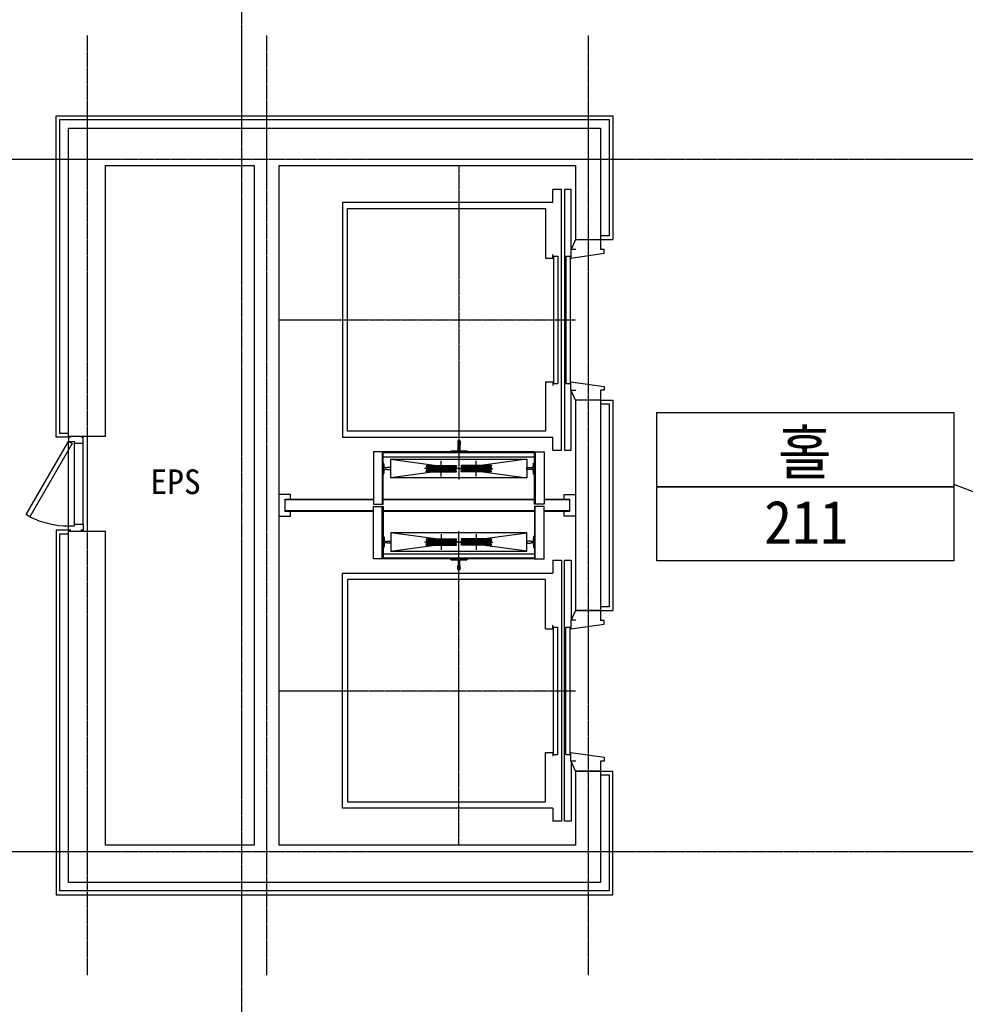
# Model space of a CAD drawing. Header units: millimetres. Extents: x 3445018 to 4174071, y -6064565 to -5122887.
# Tile 107 of 192: x 3868640 to 3876284, y -5540182 to -5532217. Entities that reach past the tile are written whole.
import ezdxf
from ezdxf.enums import TextEntityAlignment as Align

# ---------------------------------------------------------------- set-up
doc = ezdxf.new("R2010")
doc.units = ezdxf.units.MM
doc.header["$MEASUREMENT"] = 0
doc.linetypes.add('CEN', pattern=[66, 60, -2, 2, -2])
for name, color, linetype in [('CEN', 13, 'CEN'), ('DO', 7, 'CONTINUOUS'), ('ELEV CAR', 8, 'CONTINUOUS'), ('FIN', 6, 'CONTINUOUS'), ('RBO', 1, 'CONTINUOUS'), ('SY', 1, 'CONTINUOUS'), ('TE1', 3, 'CONTINUOUS'), ('TE2', 2, 'CONTINUOUS'), ('WA1', 2, 'CONTINUOUS')]:
    doc.layers.add(name, color=color, linetype=linetype)
doc.styles.add('SDP-S', font='txt')
doc.styles.add('돋움체', font='txt')

# ---------------------------------------------------------------- blocks, each defined once
blk = doc.blocks.new('A$C64A614D3')
at = {"layer": 'ELEV CAR', "linetype": 'CEN'}
for p, q in [((1250, 0), (1250, -2400)), ((4250, 0), (4250, -2400)), ((0, -1455), (2540, -1455)), ((5500, -1455), (2960, -1455))]:
    blk.add_line(p, q, dxfattribs=at)
at = {"layer": 'ELEV CAR'}
for p, q in [((2700, -765), (2700, -49)), ((2800, -49), (2700, -49)), ((2706, -765), (2706, -49)), ((2794, -765), (2794, -49)), ((2800, -49), (2800, -765)), ((300, -2215), (300, -515)), ((300, -515), (2200, -515)), ((350, -555), (350, -2155)), ((2150, -555), (350, -555)), ((2150, -2155), (2150, -555)), ((2200, -515), (2200, -2215)), ((3300, -515), (3300, -2215)), ((5200, -515), (3300, -515)), ((3350, -2155), (3350, -555)), ((3350, -555), (5150, -555)), ((5150, -555), (5150, -2155)), ((5200, -2215), (5200, -515)), ((2318, -836.8), (2740, -836.8)), ((2324, -836.8), (2324, -2066.8)), ((2700, -2067), (2700, -843)), ((2706, -2067), (2706, -843)), ((3182, -836.8), (2760, -836.8)), ((2794, -2067), (2794, -843)), ((2800, -843), (2800, -2067)), ((3176, -836.8), (3176, -2066.8)), ((2377.9, -904.2), (2528, -2005)), ((2378, -2005), (2528, -905)), ((3122.1, -904.2), (2972, -2005)), ((3122, -2005), (2972, -905)), ((2428.1, -1191.5), (2428.1, -1436.5)), ((2428.1, -1191.5), (2431.6, -1191.5)), ((2428.1, -1191.5), (2431.6, -1191.5)), ((2428.1, -1191.5), (2431.6, -1191.5)), ((2428.1, -1191.5), (2431.6, -1191.5)), ((2431.6, -1191.5), (2431.6, -1436.5)), ((2431.6, -1191.5), (2432.1, -1194.5)), ((2431.6, -1191.5), (2432.1, -1194.5)), ((2438.1, -1194), (2441.1, -1194)), ((2438.1, -1194), (2441.1, -1194)), ((2438.1, -1194), (2438.1, -1434)), ((2438.1, -1194), (2444.1, -1194)), ((2438.1, -1194), (2444.1, -1194)), ((2444.1, -1194), (2444.1, -1434)), ((2450.1, -1194), (2450.1, -1434)), ((2456.1, -1194), (2450.1, -1194)), ((2456.1, -1194), (2450.1, -1194)), ((2453, -1449), (2453, -1179)), ((2456.1, -1194), (2453.1, -1194)), ((2456.1, -1194), (2453.1, -1194)), ((2456.1, -1194), (2456.1, -1434)), ((2468.1, -1194), (2462.1, -1194)), ((2462.1, -1194), (2462.1, -1434)), ((2462.1, -1194), (2462.1, -1434)), ((2468.1, -1194), (2465.1, -1194)), ((2468.1, -1194), (2468.1, -1434)), ((2474.6, -1191.5), (2474, -1194.5)), ((2474.6, -1191.5), (2474, -1194.5)), ((2478.1, -1191.5), (2474.6, -1191.5)), ((2478.1, -1191.5), (2474.6, -1191.5)), ((2474.6, -1191.5), (2474.6, -1436.5)), ((2478.1, -1191.5), (2474.6, -1191.5)), ((2478.1, -1191.5), (2474.6, -1191.5)), ((2478.1, -1191.5), (2478.1, -1436.5)), ((3021.9, -1191.5), (3025.4, -1191.5)), ((3021.9, -1191.5), (3025.4, -1191.5)), ((3021.9, -1191.5), (3021.9, -1436.5)), ((3021.9, -1191.5), (3025.4, -1191.5)), ((3021.9, -1191.5), (3025.4, -1191.5)), ((3025.4, -1191.5), (3026, -1194.5)), ((3025.4, -1191.5), (3025.4, -1436.5)), ((3025.4, -1191.5), (3026, -1194.5)), ((3031.9, -1194), (3031.9, -1434)), ((3031.9, -1194), (3037.9, -1194)), ((3031.9, -1194), (3034.9, -1194)), ((3037.9, -1194), (3037.9, -1434)), ((3037.9, -1194), (3037.9, -1434)), ((3043.9, -1194), (3043.9, -1434)), ((3043.9, -1194), (3046.9, -1194)), ((3043.9, -1194), (3046.9, -1194)), ((3043.9, -1194), (3049.9, -1194)), ((3043.9, -1194), (3049.9, -1194)), ((3047, -1449), (3047, -1179)), ((3049.9, -1194), (3049.9, -1434)), ((3061.9, -1194), (3055.9, -1194)), ((3061.9, -1194), (3055.9, -1194)), ((3055.9, -1194), (3055.9, -1434)), ((3061.9, -1194), (3058.9, -1194)), ((3061.9, -1194), (3058.9, -1194)), ((3061.9, -1194), (3061.9, -1434)), ((3068.4, -1191.5), (3067.9, -1194.5)), ((3068.4, -1191.5), (3067.9, -1194.5)), ((3071.9, -1191.5), (3068.4, -1191.5)), ((3071.9, -1191.5), (3068.4, -1191.5)), ((3068.4, -1191.5), (3068.4, -1436.5)), ((3071.9, -1191.5), (3068.4, -1191.5)), ((3071.9, -1191.5), (3068.4, -1191.5)), ((3071.9, -1191.5), (3071.9, -1436.5)), ((2517, -1314), (2389, -1314)), ((2983, -1314), (3111, -1314)), ((2310, -1393.2), (2308.2, -1445.3)), ((2318, -1388.5), (2315, -1388.5)), ((2318, -1388.5), (2315, -1388.5)), ((2318, -1524.5), (2318, -1388.5)), ((2431.6, -1436.5), (2432.1, -1433.5)), ((2474.6, -1436.5), (2474, -1433.5)), ((3025.4, -1436.5), (3026, -1433.5)), ((3068.4, -1436.5), (3067.9, -1433.5)), ((3182, -1524.5), (3182, -1388.5)), ((3182, -1388.5), (3185, -1388.5)), ((3182, -1388.5), (3185, -1388.5)), ((3190, -1393.2), (3191.8, -1445.3)), ((2229, -1464), (2229, -1449)), ((2231, -1447), (2260, -1447)), ((2231, -1466), (2260, -1466)), ((2303.3, -1450), (2263, -1450)), ((2263, -1463), (2303.3, -1463)), ((2308.2, -1467.7), (2309.6, -1512.7)), ((2309.6, -1512.7), (2310, -1519.8)), ((2428.1, -1436.5), (2431.6, -1436.5)), ((2428.1, -1436.5), (2431.6, -1436.5)), ((2428.1, -1718.5), (2428.1, -1473.5)), ((2428.1, -1473.5), (2431.6, -1473.5)), ((2428.1, -1473.5), (2431.6, -1473.5)), ((2431.6, -1718.5), (2431.6, -1473.5)), ((2431.6, -1473.5), (2432.1, -1476.5)), ((2438.1, -1434), (2444.1, -1434)), ((2438.1, -1434), (2444.1, -1434)), ((2438.1, -1476), (2444.1, -1476)), ((2438.1, -1476), (2444.1, -1476)), ((2438.1, -1716), (2438.1, -1476)), ((2444.1, -1716), (2444.1, -1476)), ((2456.1, -1434), (2450.1, -1434)), ((2450.1, -1716), (2450.1, -1476)), ((2456.1, -1476), (2450.1, -1476)), ((2453, -1461), (2453, -1731)), ((2456.1, -1716), (2456.1, -1476)), ((2468.1, -1434), (2462.1, -1434)), ((2468.1, -1476), (2462.1, -1476)), ((2462.1, -1716), (2462.1, -1476)), ((2462.1, -1716), (2462.1, -1476)), ((2468.1, -1716), (2468.1, -1476)), ((2474.6, -1473.5), (2474, -1476.5)), ((2478.1, -1436.5), (2474.6, -1436.5)), ((2478.1, -1436.5), (2474.6, -1436.5)), ((2474.6, -1718.5), (2474.6, -1473.5)), ((2478.1, -1473.5), (2474.6, -1473.5)), ((2478.1, -1473.5), (2474.6, -1473.5)), ((2478.1, -1718.5), (2478.1, -1473.5)), ((3021.9, -1436.5), (3025.4, -1436.5)), ((3021.9, -1436.5), (3025.4, -1436.5)), ((3021.9, -1718.5), (3021.9, -1473.5)), ((3021.9, -1473.5), (3025.4, -1473.5)), ((3021.9, -1473.5), (3025.4, -1473.5)), ((3025.4, -1718.5), (3025.4, -1473.5)), ((3025.4, -1473.5), (3026, -1476.5)), ((3031.9, -1434), (3037.9, -1434)), ((3031.9, -1476), (3037.9, -1476)), ((3031.9, -1716), (3031.9, -1476)), ((3037.9, -1716), (3037.9, -1476)), ((3037.9, -1716), (3037.9, -1476)), ((3043.9, -1434), (3049.9, -1434)), ((3043.9, -1716), (3043.9, -1476)), ((3043.9, -1476), (3049.9, -1476)), ((3047, -1461), (3047, -1731)), ((3049.9, -1716), (3049.9, -1476)), ((3061.9, -1434), (3055.9, -1434)), ((3061.9, -1434), (3055.9, -1434)), ((3061.9, -1476), (3055.9, -1476)), ((3061.9, -1476), (3055.9, -1476)), ((3055.9, -1716), (3055.9, -1476)), ((3061.9, -1716), (3061.9, -1476)), ((3068.4, -1473.5), (3067.9, -1476.5)), ((3071.9, -1436.5), (3068.4, -1436.5)), ((3071.9, -1436.5), (3068.4, -1436.5)), ((3068.4, -1718.5), (3068.4, -1473.5)), ((3071.9, -1473.5), (3068.4, -1473.5)), ((3071.9, -1473.5), (3068.4, -1473.5)), ((3071.9, -1718.5), (3071.9, -1473.5)), ((3190.4, -1512.7), (3190, -1519.8)), ((3191.8, -1467.7), (3190.4, -1512.7)), ((3196.7, -1450), (3237, -1450)), ((3237, -1463), (3196.7, -1463)), ((3269, -1447), (3240, -1447)), ((3269, -1466), (3240, -1466)), ((3271, -1464), (3271, -1449)), ((2315, -1524.5), (2318, -1524.5)), ((3185, -1524.5), (3182, -1524.5)), ((2517, -1596), (2389, -1596)), ((2983, -1596), (3111, -1596)), ((2428.1, -1718.5), (2431.6, -1718.5)), ((2428.1, -1718.5), (2431.6, -1718.5)), ((2428.1, -1718.5), (2431.6, -1718.5)), ((2428.1, -1718.5), (2431.6, -1718.5)), ((2431.6, -1718.5), (2432.1, -1715.5)), ((2431.6, -1718.5), (2432.1, -1715.5)), ((2438.1, -1716), (2441.1, -1716)), ((2438.1, -1716), (2441.1, -1716)), ((2438.1, -1716), (2444.1, -1716)), ((2438.1, -1716), (2444.1, -1716)), ((2456.1, -1716), (2450.1, -1716)), ((2456.1, -1716), (2450.1, -1716)), ((2456.1, -1716), (2453.1, -1716)), ((2456.1, -1716), (2453.1, -1716)), ((2468.1, -1716), (2462.1, -1716)), ((2468.1, -1716), (2465.1, -1716)), ((2474.6, -1718.5), (2474, -1715.5)), ((2474.6, -1718.5), (2474, -1715.5)), ((2478.1, -1718.5), (2474.6, -1718.5)), ((2478.1, -1718.5), (2474.6, -1718.5)), ((2478.1, -1718.5), (2474.6, -1718.5)), ((2478.1, -1718.5), (2474.6, -1718.5)), ((3021.9, -1718.5), (3025.4, -1718.5)), ((3021.9, -1718.5), (3025.4, -1718.5)), ((3021.9, -1718.5), (3025.4, -1718.5)), ((3021.9, -1718.5), (3025.4, -1718.5)), ((3025.4, -1718.5), (3026, -1715.5)), ((3025.4, -1718.5), (3026, -1715.5)), ((3031.9, -1716), (3034.9, -1716)), ((3031.9, -1716), (3037.9, -1716)), ((3043.9, -1716), (3046.9, -1716)), ((3043.9, -1716), (3046.9, -1716)), ((3043.9, -1716), (3049.9, -1716)), ((3043.9, -1716), (3049.9, -1716)), ((3061.9, -1716), (3055.9, -1716)), ((3061.9, -1716), (3055.9, -1716)), ((3061.9, -1716), (3058.9, -1716)), ((3061.9, -1716), (3058.9, -1716)), ((3068.4, -1718.5), (3067.9, -1715.5)), ((3068.4, -1718.5), (3067.9, -1715.5)), ((3071.9, -1718.5), (3068.4, -1718.5)), ((3071.9, -1718.5), (3068.4, -1718.5)), ((3071.9, -1718.5), (3068.4, -1718.5)), ((3071.9, -1718.5), (3068.4, -1718.5)), ((2318, -2073.2), (2740, -2073.2)), ((2700, -2351), (2700, -2145)), ((2706, -2351), (2706, -2145)), ((3182, -2073.2), (2760, -2073.2)), ((2794, -2351), (2794, -2145)), ((2800, -2145), (2800, -2351)), ((300, -2215), (195, -2215)), ((195, -2285), (195, -2215)), ((350, -2155), (750, -2155)), ((750, -2215), (720, -2215)), ((735, -2220), (1765, -2220)), ((735, -2220), (735, -2255)), ((750, -2155), (750, -2215)), ((1250, -2220), (1250, -2255)), ((1750, -2155), (2150, -2155)), ((1750, -2155), (1750, -2215)), ((1750, -2215), (1780, -2215)), ((1765, -2220), (1765, -2255)), ((2305, -2215), (2200, -2215)), ((2305, -2215), (2305, -2285)), ((3195, -2215), (3300, -2215)), ((3195, -2215), (3195, -2285)), ((3750, -2155), (3350, -2155)), ((3750, -2215), (3720, -2215)), ((4765, -2220), (3735, -2220)), ((3735, -2220), (3735, -2255)), ((3750, -2155), (3750, -2215)), ((4250, -2220), (4250, -2255)), ((5150, -2155), (4750, -2155)), ((4750, -2155), (4750, -2215)), ((4750, -2215), (4780, -2215)), ((4765, -2220), (4765, -2255)), ((5200, -2215), (5305, -2215)), ((5305, -2285), (5305, -2215)), ((2305, -2285), (195, -2285)), ((735, -2255), (1765, -2255)), ((3195, -2285), (5305, -2285)), ((4765, -2255), (3735, -2255)), ((195, -2310), (2305, -2310)), ((195, -2365), (195, -2310)), ((680, -2365), (195, -2365)), ((600, -2400), (680, -2365)), ((735, -2320), (1765, -2320)), ((735, -2320), (735, -2355)), ((735, -2355), (1765, -2355)), ((1250, -2310), (1250, -2355)), ((1765, -2320), (1765, -2355)), ((2305, -2365), (1820, -2365)), ((1900, -2400), (1820, -2365)), ((2305, -2310), (2305, -2365)), ((2800, -2351), (2700, -2351)), ((5305, -2310), (3195, -2310)), ((3195, -2310), (3195, -2365)), ((3195, -2365), (3680, -2365)), ((3600, -2400), (3680, -2365)), ((4765, -2320), (3735, -2320)), ((3735, -2320), (3735, -2355)), ((4765, -2355), (3735, -2355)), ((4250, -2310), (4250, -2355)), ((4765, -2320), (4765, -2355)), ((4820, -2365), (5305, -2365)), ((4900, -2400), (4820, -2365)), ((5305, -2365), (5305, -2310)), ((600, -2400), (600, -2600)), ((600, -2600), (600, -2400)), ((1900, -2600), (1900, -2400)), ((1900, -2400), (1900, -2600)), ((3600, -2600), (3600, -2400)), ((4900, -2400), (4900, -2600)), ((681.5, -2600), (600, -2600)), ((1900, -2600), (1818.5, -2600)), ((3681.5, -2600), (3600, -2600)), ((4900, -2600), (4818.5, -2600))]:
    blk.add_line(p, q, dxfattribs=at)
for points in [[(2800, -94), (2837, -94), (2837, 0), (2663, 0), (2663, -94), (2700, -94)], [(2800, -2306), (2837, -2306), (2837, -2400), (2663, -2400), (2663, -2306), (2700, -2306)], [(680, -2401), (680, -2361), (750, -2361), (711.5, -2630), (681.5, -2630), (681.5, -2600)], [(1820, -2401), (1820, -2361), (1750, -2361), (1788.5, -2630), (1818.5, -2630), (1818.5, -2600)], [(3680, -2401), (3680, -2361), (3750, -2361), (3711.5, -2630), (3681.5, -2630), (3681.5, -2600)], [(4820, -2401), (4820, -2361), (4750, -2361), (4788.5, -2630), (4818.5, -2630), (4818.5, -2600)]]:
    blk.add_lwpolyline(points, dxfattribs=at)
for points in [[(2318, -765), (2740, -765), (2740, -843), (2318, -843)], [(3182, -765), (2760, -765), (2760, -843), (3182, -843)], [(2318, -836.8), (2358, -836.8), (2358, -2066.8), (2318, -2066.8)], [(2408.5, -843), (2497.5, -843), (2497.5, -850.5), (2457.7, -854.5), (2457.7, -870.8), (2461, -873), (2461, -905), (2445, -905), (2445, -873), (2448.2, -870.8), (2448.2, -854.5), (2408.5, -850.5)], [(3091.5, -843), (3002.5, -843), (3002.5, -850.5), (3042.2, -854.5), (3042.2, -870.8), (3039, -873), (3039, -905), (3055, -905), (3055, -873), (3051.8, -870.8), (3051.8, -854.5), (3091.5, -850.5)], [(3182, -836.8), (3142, -836.8), (3142, -2066.8), (3182, -2066.8)], [(2528, -905), (2378, -905), (2378, -2005), (2528, -2005)], [(2972, -905), (3122, -905), (3122, -2005), (2972, -2005)], [(2318, -2145), (2740, -2145), (2740, -2067), (2318, -2067)], [(2408.5, -2067), (2497.5, -2067), (2497.5, -2059.5), (2457.7, -2055.5), (2457.7, -2039.2), (2461, -2037), (2461, -2005), (2445, -2005), (2445, -2037), (2448.2, -2039.2), (2448.2, -2055.5), (2408.5, -2059.5)], [(3182, -2145), (2760, -2145), (2760, -2067), (3182, -2067)], [(3091.5, -2067), (3002.5, -2067), (3002.5, -2059.5), (3042.2, -2055.5), (3042.2, -2039.2), (3039, -2037), (3039, -2005), (3055, -2005), (3055, -2037), (3051.8, -2039.2), (3051.8, -2055.5), (3091.5, -2059.5)]]:
    blk.add_lwpolyline(points, close=True, dxfattribs=at)
for centre, radius, start, end in [((2435.1, -1194), 3, 190.23668, 0), ((2435.1, -1194), 3, 190.23668, 0), ((2447.1, -1194), 3, 180, 0), ((2447.1, -1194), 3, 180, 0), ((2459.1, -1194), 3, 180, 0), ((2459.1, -1194), 3, 180, 0), ((2471.1, -1194), 3, 180, 349.76332), ((2471.1, -1194), 3, 180, 349.76332), ((3028.9, -1194), 3, 190.23668, 0), ((3028.9, -1194), 3, 190.23668, 0), ((3040.9, -1194), 3, 180, 0), ((3040.9, -1194), 3, 180, 0), ((3052.9, -1194), 3, 180, 0), ((3052.9, -1194), 3, 180, 0), ((3064.9, -1194), 3, 180, 349.76332), ((3064.9, -1194), 3, 180, 349.76332), ((2315, -1393.5), 5, 90, 176.61741), ((2315, -1393.5), 5, 90, 176.61741), ((2315, -1393.5), 5, 90, 176.61741), ((2435.1, -1434), 3, 0, 169.76332), ((2447.1, -1434), 3, 0, 180), ((2459.1, -1434), 3, 0, 180), ((2471.1, -1434), 3, 10.23668, 180), ((3028.9, -1434), 3, 0, 169.76332), ((3040.9, -1434), 3, 0, 180), ((3052.9, -1434), 3, 0, 180), ((3064.9, -1434), 3, 10.23668, 180), ((3185, -1393.5), 5, 3.38259, 90), ((3185, -1393.5), 5, 3.38259, 90), ((3185, -1393.5), 5, 3.38259, 90), ((2231, -1449), 2, 90, 180), ((2231, -1449), 2, 90, 180), ((2231, -1464), 2, 180, 270), ((2231, -1464), 2, 180, 270), ((2263, -1447), 3, 180, 270), ((2263, -1466), 3, 90, 180), ((2303.3, -1445), 5, 270, 356.61741), ((2303.3, -1468), 5, 3.38259, 90), ((2435.1, -1476), 3, 190.23668, 0), ((2447.1, -1476), 3, 180, 0), ((2459.1, -1476), 3, 180, 0), ((2471.1, -1476), 3, 180, 349.76332), ((3028.9, -1476), 3, 190.23668, 0), ((3040.9, -1476), 3, 180, 0), ((3052.9, -1476), 3, 180, 0), ((3064.9, -1476), 3, 180, 349.76332), ((3196.7, -1445), 5, 183.38259, 270), ((3196.7, -1468), 5, 90, 176.61741), ((3237, -1447), 3, 270, 0), ((3237, -1466), 3, 0, 90), ((3269, -1449), 2, 0, 90), ((3269, -1449), 2, 0, 90), ((3269, -1464), 2, 270, 0), ((3269, -1464), 2, 270, 0), ((2315, -1519.5), 5, 183.38259, 270), ((3185, -1519.5), 5, 270, 356.61741), ((2435.1, -1716), 3, 0, 169.76332), ((2435.1, -1716), 3, 0, 169.76332), ((2447.1, -1716), 3, 0, 180), ((2447.1, -1716), 3, 0, 180), ((2459.1, -1716), 3, 0, 180), ((2459.1, -1716), 3, 0, 180), ((2471.1, -1716), 3, 10.23668, 180), ((2471.1, -1716), 3, 10.23668, 180), ((3028.9, -1716), 3, 0, 169.76332), ((3028.9, -1716), 3, 0, 169.76332), ((3040.9, -1716), 3, 0, 180), ((3040.9, -1716), 3, 0, 180), ((3052.9, -1716), 3, 0, 180), ((3052.9, -1716), 3, 0, 180), ((3064.9, -1716), 3, 10.23668, 180), ((3064.9, -1716), 3, 10.23668, 180)]:
    blk.add_arc(centre, radius, start, end, dxfattribs=at)

msp = doc.modelspace()

# ---------------------------------------------------------------- linework, layer by layer
at = {"layer": 'CEN'}
for p, q in [((3870434.289, -5510409.833), (3870434.289, -5554758.274)), ((3869184.289, -5532345.309), (3869184.289, -5539945.309)), ((3870634.289, -5532345.309), (3870634.289, -5539945.309)), ((3873234.289, -5532345.309), (3873234.289, -5539945.309)), ((3853298.874, -5533345.309), (3904157.54, -5533345.309)), ((3853298.874, -5538945.309), (3904157.54, -5538945.309))]:
    msp.add_line(p, q, dxfattribs=at)
at = {"layer": 'DO', "color": 4}
for p, q in [((3869034.289, -5536312.309), (3869034.289, -5535628.309)), ((3869082.289, -5536297.309), (3869082.289, -5535643.309)), ((3869154.289, -5536297.309), (3869154.289, -5535643.309))]:
    msp.add_line(p, q, dxfattribs=at)
for points in [[(3869054.289, -5535595.309), (3869034.289, -5535595.309), (3869034.289, -5535628.309), (3869082.289, -5535628.309), (3869082.289, -5535643.309), (3869154.289, -5535643.309), (3869154.289, -5535595.309), (3869134.289, -5535595.309)], [(3869034.289, -5535628.309), (3869064.6, -5535645.809), (3868723.048, -5536237.395), (3868692.737, -5536219.895), (3869034.289, -5535628.309)], [(3869054.289, -5536345.309), (3869034.289, -5536345.309), (3869034.289, -5536312.309), (3869082.289, -5536312.309), (3869082.289, -5536297.309), (3869154.289, -5536297.309), (3869154.289, -5536345.309), (3869134.289, -5536345.309)]]:
    msp.add_lwpolyline(points, dxfattribs=at)
msp.add_arc((3869034.289, -5535628.309), 684, 242.9330825, 270, dxfattribs=at)
at = {"layer": 'FIN', "color": 252, "true_color": 0x939598}
for points in [[(3869034.289, -5535595.309), (3868934.289, -5535595.309), (3868934.289, -5532995.309), (3873434.289, -5532995.309), (3873434.289, -5533995.309)], [(3869034.289, -5535565.309), (3868964.289, -5535565.309), (3868964.289, -5533025.309), (3873404.289, -5533025.309), (3873404.289, -5533965.309), (3873334.289, -5533965.309)], [(3873334.289, -5533995.309), (3873434.289, -5533995.309)], [(3873334.289, -5535295.309), (3873434.289, -5535295.309)], [(3873334.289, -5535325.309), (3873404.289, -5535325.309), (3873404.289, -5536965.309), (3873334.289, -5536965.309)], [(3873434.289, -5535295.309), (3873434.289, -5536995.309)], [(3869034.289, -5536345.309), (3868934.289, -5536345.309), (3868934.289, -5539295.309), (3873434.289, -5539295.309), (3873434.289, -5538295.309)], [(3873334.289, -5538325.309), (3873404.289, -5538325.309), (3873404.289, -5539265.309), (3868964.289, -5539265.309), (3868964.289, -5536375.309), (3869034.289, -5536375.309)], [(3873334.289, -5536995.309), (3873434.289, -5536995.309)], [(3873334.289, -5538295.309), (3873434.289, -5538295.309)]]:
    msp.add_lwpolyline(points, dxfattribs=at)
at = {"layer": 'RBO', "color": 252, "true_color": 0x939598}
for points in [[(3873790.624, -5535994.995), (3873790.624, -5535394.995), (3876190.624, -5535394.995), (3876190.624, -5535994.995)], [(3873790.624, -5536594.995), (3873790.624, -5535994.995), (3876190.624, -5535994.995), (3876190.624, -5536594.995)]]:
    msp.add_lwpolyline(points, close=True, dxfattribs=at)
at = {"layer": 'SY', "color": 252, "linetype": 'Continuous', "true_color": 0x939598}
msp.add_lwpolyline([(3876197.371, -5535976.789), (3877302.342, -5536394.178), (3877300.882, -5536568.305), (3877429.697, -5536262.314), (3877426.488, -5536441.072), (3878496.091, -5536845.102)], dxfattribs=at)
at = {"layer": 'WA1', "color": 252, "true_color": 0x939598}
for p, q in [((3870534.289, -5533395.309), (3870534.289, -5538895.309)), ((3870734.289, -5533395.309), (3870734.289, -5538895.309)), ((3873134.289, -5533995.309), (3873334.289, -5533995.309)), ((3873334.289, -5535295.309), (3873134.289, -5535295.309)), ((3869034.289, -5535585.309), (3869334.289, -5535585.309)), ((3869034.289, -5536355.309), (3869334.289, -5536355.309)), ((3873134.289, -5536995.309), (3873334.289, -5536995.309)), ((3873334.289, -5538295.309), (3873134.289, -5538295.309))]:
    msp.add_line(p, q, dxfattribs=at)
for points in [[(3869034.289, -5535585.309), (3869034.289, -5533095.309), (3873334.289, -5533095.309), (3873334.289, -5533995.309)], [(3869334.289, -5535585.309), (3869334.289, -5533395.309), (3870534.289, -5533395.309)], [(3870734.289, -5533395.309), (3873134.289, -5533395.309), (3873134.289, -5533995.309)], [(3873134.289, -5535295.309), (3873134.289, -5536995.309)], [(3873334.289, -5535295.309), (3873334.289, -5536995.309)], [(3873334.289, -5538295.309), (3873334.289, -5539195.309), (3869034.289, -5539195.309), (3869034.289, -5536355.309)], [(3870534.289, -5538895.309), (3869334.289, -5538895.309), (3869334.289, -5536355.309)], [(3873134.289, -5538295.309), (3873134.289, -5538895.309), (3870734.289, -5538895.309)]]:
    msp.add_lwpolyline(points, dxfattribs=at)

# ---------------------------------------------------------------- block references
at = {"layer": 'ELEV CAR', "color": 252, "true_color": 0x939598, "rotation": 90.00000000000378}
msp.add_blockref('A$C64A614D3', (3870734.289, -5538895.309), dxfattribs=at)

# ---------------------------------------------------------------- texts
at = {"layer": 'TE1', "color": 252, "true_color": 0x939598, "style": 'SDP-S'}
msp.add_text('EPS', height=200, dxfattribs=at).set_placement((3869695.564, -5536054.824))
at = {"layer": 'TE2', "color": 252, "true_color": 0x939598, "style": '돋움체'}
for s, p in [('홀', (3874986.493, -5535708.831)), ('211', (3874996.915, -5536281.473))]:
    msp.add_text(s, height=350, dxfattribs=at).set_placement(p, align=Align.MIDDLE)

doc.saveas('drawing.dxf')
